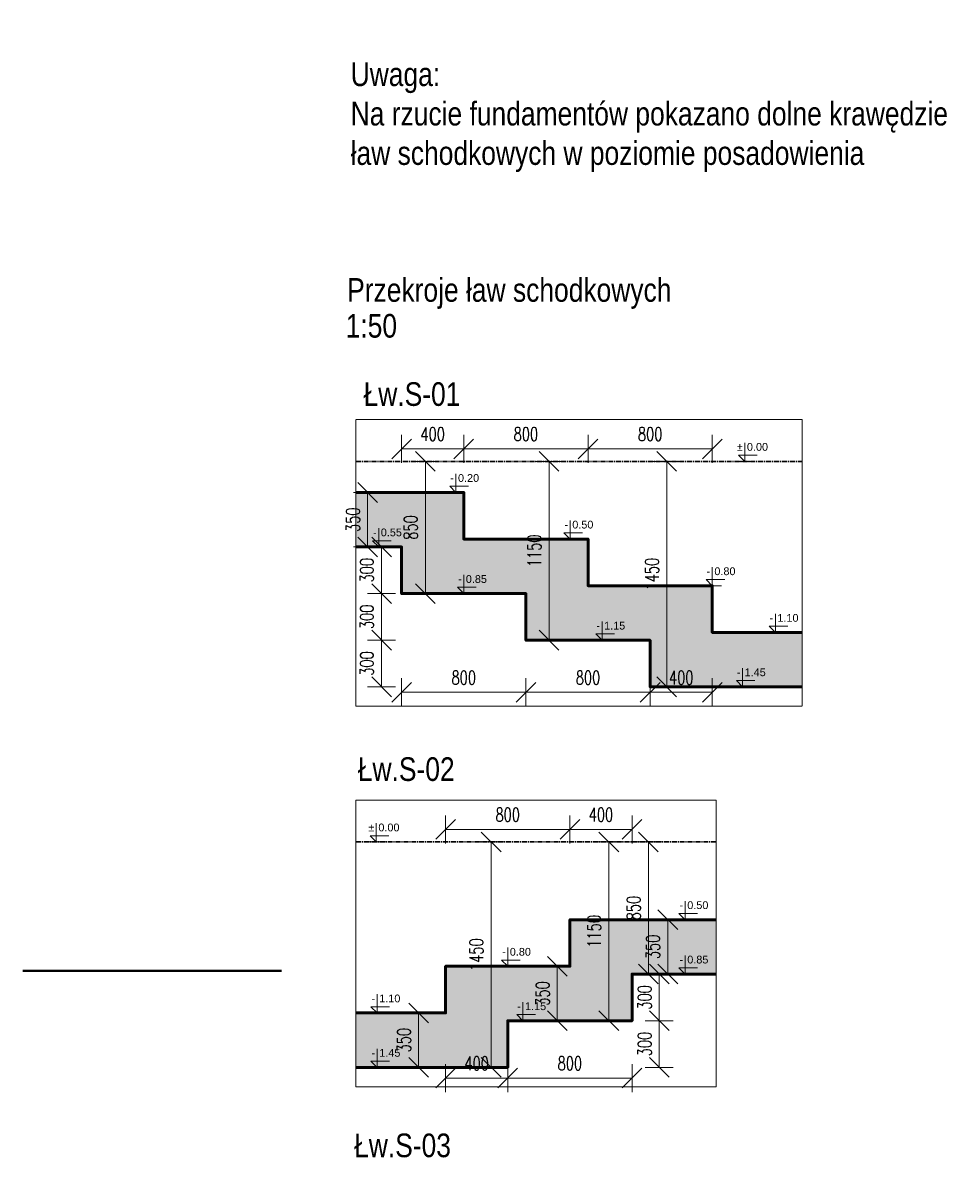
# Model space of a CAD drawing. Extents: x 40861 to 114399, y -71497 to -5875.
# Tile 6 of 45: x 46321 to 52336, y -19705 to -12382. Entities that reach past the tile are written whole.
import ezdxf
from ezdxf.enums import TextEntityAlignment as Align

# ---------------------------------------------------------------- set-up
doc = ezdxf.new("R2010")
doc.units = 0
doc.header["$LTSCALE"] = 10
doc.header["$MEASUREMENT"] = 0
doc.linetypes.add('CENTER', pattern=[50.8, 31.75, -6.35, 6.35, -6.35])
doc.linetypes.add('HIDDEN', pattern=[0.375, 0.25, -0.125])
doc.layers.add('AutoCAD_Structural_Detailing_symbole graficzne', color=7, linetype='Continuous')
for name, color, linetype, lineweight in [('P-Linia1', 3, 'Continuous', 40), ('P-Linia1a', 142, 'Continuous', 53), ('P-Opis', 1, 'Continuous', 18), ('P-Opis fundamenty', 193, 'Continuous', 9), ('P-Przerywana', 13, 'HIDDEN', 9), ('P-Wymiar', 254, 'Continuous', 9)]:
    doc.layers.add(name, color=color, linetype=linetype, lineweight=lineweight)
doc.styles.add('_Fd Opis', font='arial.ttf', dxfattribs={"width": 0.8})
doc.styles.add('ROMANS', font='romans.shx', dxfattribs={"width": 0.7})
doc.styles.add('style1', font='arial.ttf')
doc.dimstyles.new('A50', dxfattribs={"dimscale": 50, "dimtxt": 1.75, "dimasz": 0.1, "dimexe": 0, "dimexo": 0, "dimgap": 1, "dimtad": 1, "dimdec": 4, "dimrnd": 0.1, "dimdsep": 46, "dimtxsty": 'ROMANS', "dimblk": '[[[[[[[[', "dimcen": 2, "dimdle": 2, "dimse1": 1, "dimse2": 1, "dimclrd": 256, "dimclrt": 1, "dimadec": 0, "dimazin": 0, "dimtfac": 1, "dimtdec": 4, "dimtix": 1, "dimtmove": 2, "dimatfit": 3, "dimldrblk": '[[[[[[[[', "dimfxl": 1, "dimtvp": 0.6, "dimtolj": 1, "dimlwd": -1, "dimarcsym": 0})

# ---------------------------------------------------------------- blocks, each defined once
blk = doc.blocks.new('[[[[[[[[')
at = {"layer": 'P-Wymiar'}
for p, q in [((0, 18), (0, -18)), ((-12.7, -12.7), (12.7, 12.7)), ((0, 0), (-4.6, 0))]:
    blk.add_line(p, q, dxfattribs=at)
blk = doc.blocks.new('*D154')
at = {"layer": 'Defpoints', "color": 0, "lineweight": 30, "transparency": 16777216}
for p in [(572.4, 456.7), (679.1, 456.7), (572.4, -993.3)]:
    blk.add_point(p, dxfattribs=at)
at = {"layer": 'P-Opis', "transparency": 16777216}
blk.add_line((679.1, -988.3), (679.1, 451.7), dxfattribs=at)
at = {"layer": 'P-Opis', "transparency": 16777216, "xscale": 5, "yscale": 5, "zscale": 5}
for p, rotation in [((679.1, 456.7), 90), ((679.1, -993.3), 270)]:
    blk.add_blockref('[[[[[[[[', p, dxfattribs=dict(at, rotation=rotation))
at = {"layer": 'P-Opis', "color": 1, "transparency": 16777216, "insert": (584.4, -268.3), "char_height": 87.5, "attachment_point": 5, "rotation": 90, "style": 'ROMANS'}
blk.add_mtext('\\A1;1450', dxfattribs=at)
blk = doc.blocks.new('*D155')
at = {"layer": 'Defpoints', "color": 0, "lineweight": 30, "transparency": 16777216}
for p in [(-78.4, 456.7), (-71.1, 456.7), (-71.1, -693.3)]:
    blk.add_point(p, dxfattribs=at)
at = {"layer": 'P-Opis', "transparency": 16777216}
blk.add_line((-78.4, -688.3), (-78.4, 451.7), dxfattribs=at)
at = {"layer": 'P-Opis', "transparency": 16777216, "xscale": 5, "yscale": 5, "zscale": 5}
for p, rotation in [((-78.4, 456.7), 90), ((-78.4, -693.3), 270)]:
    blk.add_blockref('[[[[[[[[', p, dxfattribs=dict(at, rotation=rotation))
at = {"layer": 'P-Opis', "color": 1, "transparency": 16777216, "insert": (-173.1, -118.3), "char_height": 87.5, "attachment_point": 5, "rotation": 90, "style": 'ROMANS'}
blk.add_mtext('\\A1;1150', dxfattribs=at)
blk = doc.blocks.new('*D156')
at = {"layer": 'Defpoints', "color": 0, "lineweight": 30, "transparency": 16777216}
for p in [(-874, 456.7), (-865.5, 456.7), (-865.5, -393.3)]:
    blk.add_point(p, dxfattribs=at)
at = {"layer": 'P-Opis', "transparency": 16777216}
blk.add_line((-874, -388.3), (-874, 451.7), dxfattribs=at)
at = {"layer": 'P-Opis', "transparency": 16777216, "xscale": 5, "yscale": 5, "zscale": 5}
for p, rotation in [((-874, 456.7), 90), ((-874, -393.3), 270)]:
    blk.add_blockref('[[[[[[[[', p, dxfattribs=dict(at, rotation=rotation))
at = {"layer": 'P-Opis', "color": 1, "transparency": 16777216, "insert": (-968.7, 31.7), "char_height": 87.5, "attachment_point": 5, "rotation": 90, "style": 'ROMANS'}
blk.add_mtext('\\A1;850', dxfattribs=at)
blk = doc.blocks.new('*D157')
at = {"layer": 'Defpoints', "color": 0, "lineweight": 30, "transparency": 16777216}
for p in [(-1027.6, -393.3), (-227.6, -393.3), (-227.6, -1028.7)]:
    blk.add_point(p, dxfattribs=at)
at = {"layer": 'P-Opis', "transparency": 16777216}
blk.add_line((-1022.6, -1028.7), (-232.6, -1028.7), dxfattribs=at)
at = {"layer": 'P-Opis', "transparency": 16777216, "xscale": 5, "yscale": 5, "zscale": 5, "rotation": 180}
blk.add_blockref('[[[[[[[[', (-1027.6, -1028.7), dxfattribs=at)
at = {"layer": 'P-Opis', "transparency": 16777216, "xscale": 5, "yscale": 5, "zscale": 5}
blk.add_blockref('[[[[[[[[', (-227.6, -1028.7), dxfattribs=at)
at = {"layer": 'P-Opis', "color": 1, "transparency": 16777216, "insert": (-627.6, -934), "char_height": 87.5, "attachment_point": 5, "style": 'ROMANS'}
blk.add_mtext('\\A1;800', dxfattribs=at)
blk = doc.blocks.new('*D158')
at = {"layer": 'Defpoints', "color": 0, "lineweight": 30, "transparency": 16777216}
for p in [(-227.6, -393.3), (572.4, -1028.7), (572.4, -1028.7)]:
    blk.add_point(p, dxfattribs=at)
at = {"layer": 'P-Opis', "transparency": 16777216}
blk.add_line((-222.6, -1028.7), (567.4, -1028.7), dxfattribs=at)
at = {"layer": 'P-Opis', "transparency": 16777216, "xscale": 5, "yscale": 5, "zscale": 5, "rotation": 180}
blk.add_blockref('[[[[[[[[', (-227.6, -1028.7), dxfattribs=at)
at = {"layer": 'P-Opis', "transparency": 16777216, "xscale": 5, "yscale": 5, "zscale": 5}
blk.add_blockref('[[[[[[[[', (572.4, -1028.7), dxfattribs=at)
at = {"layer": 'P-Opis', "color": 1, "transparency": 16777216, "insert": (172.4, -934), "char_height": 87.5, "attachment_point": 5, "style": 'ROMANS'}
blk.add_mtext('\\A1;800', dxfattribs=at)
blk = doc.blocks.new('*D159')
at = {"layer": 'Defpoints', "color": 0, "lineweight": 30, "transparency": 16777216}
for p in [(972.4, -643.3), (572.4, -1028.7), (972.4, -1028.7)]:
    blk.add_point(p, dxfattribs=at)
at = {"layer": 'P-Opis', "transparency": 16777216}
blk.add_line((577.4, -1028.7), (967.4, -1028.7), dxfattribs=at)
at = {"layer": 'P-Opis', "transparency": 16777216, "xscale": 5, "yscale": 5, "zscale": 5, "rotation": 180}
blk.add_blockref('[[[[[[[[', (572.4, -1028.7), dxfattribs=at)
at = {"layer": 'P-Opis', "transparency": 16777216, "xscale": 5, "yscale": 5, "zscale": 5}
blk.add_blockref('[[[[[[[[', (972.4, -1028.7), dxfattribs=at)
at = {"layer": 'P-Opis', "color": 1, "transparency": 16777216, "insert": (772.4, -934), "char_height": 87.5, "attachment_point": 5, "style": 'ROMANS'}
blk.add_mtext('\\A1;400', dxfattribs=at)
blk = doc.blocks.new('*D160')
at = {"layer": 'Defpoints', "color": 0, "lineweight": 30, "transparency": 16777216}
for p in [(-1156.7, -693.3), (572.4, -693.3), (572.4, -993.3)]:
    blk.add_point(p, dxfattribs=at)
at = {"layer": 'P-Opis', "transparency": 16777216}
blk.add_line((-1156.7, -988.3), (-1156.7, -698.3), dxfattribs=at)
at = {"layer": 'P-Opis', "transparency": 16777216, "xscale": 5, "yscale": 5, "zscale": 5}
for p, rotation in [((-1156.7, -693.3), 90), ((-1156.7, -993.3), 270)]:
    blk.add_blockref('[[[[[[[[', p, dxfattribs=dict(at, rotation=rotation))
at = {"layer": 'P-Opis', "color": 1, "transparency": 16777216, "insert": (-1251.4, -843.3), "char_height": 87.5, "attachment_point": 5, "rotation": 90, "style": 'ROMANS'}
blk.add_mtext('\\A1;300', dxfattribs=at)
blk = doc.blocks.new('*D161')
at = {"layer": 'Defpoints', "color": 0, "lineweight": 30, "transparency": 16777216}
for p in [(-1156.7, -393.3), (-227.6, -393.3), (572.4, -693.3)]:
    blk.add_point(p, dxfattribs=at)
at = {"layer": 'P-Opis', "transparency": 16777216}
blk.add_line((-1156.7, -688.3), (-1156.7, -398.3), dxfattribs=at)
at = {"layer": 'P-Opis', "transparency": 16777216, "xscale": 5, "yscale": 5, "zscale": 5}
for p, rotation in [((-1156.7, -393.3), 90), ((-1156.7, -693.3), 270)]:
    blk.add_blockref('[[[[[[[[', p, dxfattribs=dict(at, rotation=rotation))
at = {"layer": 'P-Opis', "color": 1, "transparency": 16777216, "insert": (-1251.4, -543.3), "char_height": 87.5, "attachment_point": 5, "rotation": 90, "style": 'ROMANS'}
blk.add_mtext('\\A1;300', dxfattribs=at)
blk = doc.blocks.new('*D162')
at = {"layer": 'Defpoints', "color": 0, "lineweight": 30, "transparency": 16777216}
for p in [(-1156.7, -93.3), (-1027.6, -93.3), (-227.6, -393.3)]:
    blk.add_point(p, dxfattribs=at)
at = {"layer": 'P-Opis', "transparency": 16777216}
blk.add_line((-1156.7, -388.3), (-1156.7, -98.3), dxfattribs=at)
at = {"layer": 'P-Opis', "transparency": 16777216, "xscale": 5, "yscale": 5, "zscale": 5}
for p, rotation in [((-1156.7, -93.3), 90), ((-1156.7, -393.3), 270)]:
    blk.add_blockref('[[[[[[[[', p, dxfattribs=dict(at, rotation=rotation))
at = {"layer": 'P-Opis', "color": 1, "transparency": 16777216, "insert": (-1251.4, -243.3), "char_height": 87.5, "attachment_point": 5, "rotation": 90, "style": 'ROMANS'}
blk.add_mtext('\\A1;300', dxfattribs=at)
blk = doc.blocks.new('*D163')
at = {"layer": 'Defpoints', "color": 0, "lineweight": 30, "transparency": 16777216}
for p in [(-1207, 256.7), (-1246.3, -93.3), (-1235, -93.3)]:
    blk.add_point(p, dxfattribs=at)
at = {"layer": 'P-Opis', "transparency": 16777216}
blk.add_line((-1246.3, 251.7), (-1246.3, -88.3), dxfattribs=at)
at = {"layer": 'P-Opis', "transparency": 16777216, "xscale": 5, "yscale": 5, "zscale": 5}
for p, rotation in [((-1246.3, 256.7), 90), ((-1246.3, -93.3), 270)]:
    blk.add_blockref('[[[[[[[[', p, dxfattribs=dict(at, rotation=rotation))
at = {"layer": 'P-Opis', "color": 1, "transparency": 16777216, "insert": (-1341, 81.7), "char_height": 87.5, "attachment_point": 5, "rotation": 90, "style": 'ROMANS'}
blk.add_mtext('\\A1;350', dxfattribs=at)
blk = doc.blocks.new('*D164')
at = {"layer": 'Defpoints', "color": 0, "lineweight": 30, "transparency": 16777216}
for p in [(172.4, 537.3), (-627.6, 106.7), (172.4, -43.3)]:
    blk.add_point(p, dxfattribs=at)
at = {"layer": 'P-Opis', "transparency": 16777216}
blk.add_line((-622.6, 537.3), (167.4, 537.3), dxfattribs=at)
at = {"layer": 'P-Opis', "transparency": 16777216, "xscale": 5, "yscale": 5, "zscale": 5, "rotation": 180}
blk.add_blockref('[[[[[[[[', (-627.6, 537.3), dxfattribs=at)
at = {"layer": 'P-Opis', "transparency": 16777216, "xscale": 5, "yscale": 5, "zscale": 5}
blk.add_blockref('[[[[[[[[', (172.4, 537.3), dxfattribs=at)
at = {"layer": 'P-Opis', "color": 1, "transparency": 16777216, "insert": (-227.6, 632), "char_height": 87.5, "attachment_point": 5, "style": 'ROMANS'}
blk.add_mtext('\\A1;800', dxfattribs=at)
blk = doc.blocks.new('*D165')
at = {"layer": 'Defpoints', "color": 0, "lineweight": 30, "transparency": 16777216}
for p in [(972.4, 537.3), (172.4, -43.3), (972.4, -493.3)]:
    blk.add_point(p, dxfattribs=at)
at = {"layer": 'P-Opis', "transparency": 16777216}
blk.add_line((177.4, 537.3), (967.4, 537.3), dxfattribs=at)
at = {"layer": 'P-Opis', "transparency": 16777216, "xscale": 5, "yscale": 5, "zscale": 5, "rotation": 180}
blk.add_blockref('[[[[[[[[', (172.4, 537.3), dxfattribs=at)
at = {"layer": 'P-Opis', "transparency": 16777216, "xscale": 5, "yscale": 5, "zscale": 5}
blk.add_blockref('[[[[[[[[', (972.4, 537.3), dxfattribs=at)
at = {"layer": 'P-Opis', "color": 1, "transparency": 16777216, "insert": (572.4, 632), "char_height": 87.5, "attachment_point": 5, "style": 'ROMANS'}
blk.add_mtext('\\A1;800', dxfattribs=at)
blk = doc.blocks.new('*D166')
at = {"layer": 'Defpoints', "color": 0, "lineweight": 30, "transparency": 16777216}
for p in [(-627.6, 537.3), (-627.6, 13.9), (-1027.6, -178.2)]:
    blk.add_point(p, dxfattribs=at)
at = {"layer": 'P-Opis', "transparency": 16777216}
blk.add_line((-1022.6, 537.3), (-632.6, 537.3), dxfattribs=at)
at = {"layer": 'P-Opis', "transparency": 16777216, "xscale": 5, "yscale": 5, "zscale": 5, "rotation": 180}
blk.add_blockref('[[[[[[[[', (-1027.6, 537.3), dxfattribs=at)
at = {"layer": 'P-Opis', "transparency": 16777216, "xscale": 5, "yscale": 5, "zscale": 5}
blk.add_blockref('[[[[[[[[', (-627.6, 537.3), dxfattribs=at)
at = {"layer": 'P-Opis', "color": 1, "transparency": 16777216, "insert": (-827.6, 632), "char_height": 87.5, "attachment_point": 5, "style": 'ROMANS'}
blk.add_mtext('\\A1;400', dxfattribs=at)
blk = doc.blocks.new('*D167')
at = {"layer": 'Defpoints', "color": 0, "lineweight": 30, "transparency": 16777216}
for p in [(-743.4, 1165.4), (-636.8, 1165.4), (-636.8, -284.6)]:
    blk.add_point(p, dxfattribs=at)
at = {"layer": 'P-Opis', "transparency": 16777216}
blk.add_line((-743.4, -279.6), (-743.4, 1160.4), dxfattribs=at)
at = {"layer": 'P-Opis', "transparency": 16777216, "xscale": 5, "yscale": 5, "zscale": 5}
for p, rotation in [((-743.4, 1165.4), 90), ((-743.4, -284.6), 270)]:
    blk.add_blockref('[[[[[[[[', p, dxfattribs=dict(at, rotation=rotation))
at = {"layer": 'P-Opis', "color": 1, "transparency": 16777216, "insert": (-838.1, 440.4), "char_height": 87.5, "attachment_point": 5, "rotation": 90, "style": 'ROMANS'}
blk.add_mtext('\\A1;1450', dxfattribs=at)
blk = doc.blocks.new('*D168')
at = {"layer": 'Defpoints', "color": 0, "lineweight": 30, "transparency": 16777216}
for p in [(6.7, 1165.4), (14.1, 1165.4), (6.7, 15.4)]:
    blk.add_point(p, dxfattribs=at)
at = {"layer": 'P-Opis', "transparency": 16777216}
blk.add_line((14.1, 20.4), (14.1, 1160.4), dxfattribs=at)
at = {"layer": 'P-Opis', "transparency": 16777216, "xscale": 5, "yscale": 5, "zscale": 5}
for p, rotation in [((14.1, 1165.4), 90), ((14.1, 15.4), 270)]:
    blk.add_blockref('[[[[[[[[', p, dxfattribs=dict(at, rotation=rotation))
at = {"layer": 'P-Opis', "color": 1, "transparency": 16777216, "insert": (-80.6, 590.4), "char_height": 87.5, "attachment_point": 5, "rotation": 90, "style": 'ROMANS'}
blk.add_mtext('\\A1;1150', dxfattribs=at)
blk = doc.blocks.new('*D169')
at = {"layer": 'Defpoints', "color": 0, "lineweight": 30, "transparency": 16777216}
for p in [(260.3, 1165.4), (268.8, 1165.4), (260.3, 315.4)]:
    blk.add_point(p, dxfattribs=at)
at = {"layer": 'P-Opis', "transparency": 16777216}
blk.add_line((268.8, 320.4), (268.8, 1160.4), dxfattribs=at)
at = {"layer": 'P-Opis', "transparency": 16777216, "xscale": 5, "yscale": 5, "zscale": 5}
for p, rotation in [((268.8, 1165.4), 90), ((268.8, 315.4), 270)]:
    blk.add_blockref('[[[[[[[[', p, dxfattribs=dict(at, rotation=rotation))
at = {"layer": 'P-Opis', "color": 1, "transparency": 16777216, "insert": (174.1, 740.4), "char_height": 87.5, "attachment_point": 5, "rotation": 90, "style": 'ROMANS'}
blk.add_mtext('\\A1;850', dxfattribs=at)
blk = doc.blocks.new('*D170')
at = {"layer": 'Defpoints', "color": 0, "lineweight": 30, "transparency": 16777216}
for p in [(163.2, 315.4), (-636.8, -353.1), (-636.8, -353.1)]:
    blk.add_point(p, dxfattribs=at)
at = {"layer": 'P-Opis', "transparency": 16777216}
blk.add_line((158.2, -353.1), (-631.8, -353.1), dxfattribs=at)
at = {"layer": 'P-Opis', "transparency": 16777216, "xscale": 5, "yscale": 5, "zscale": 5, "rotation": 180}
blk.add_blockref('[[[[[[[[', (-636.8, -353.1), dxfattribs=at)
at = {"layer": 'P-Opis', "transparency": 16777216, "xscale": 5, "yscale": 5, "zscale": 5}
blk.add_blockref('[[[[[[[[', (163.2, -353.1), dxfattribs=at)
at = {"layer": 'P-Opis', "color": 1, "transparency": 16777216, "insert": (-236.8, -258.5), "char_height": 87.5, "attachment_point": 5, "style": 'ROMANS'}
blk.add_mtext('\\A1;800', dxfattribs=at)
blk = doc.blocks.new('*D171')
at = {"layer": 'Defpoints', "color": 0, "lineweight": 30, "transparency": 16777216}
for p in [(-1036.8, 65.4), (-1036.8, -353.1), (-636.8, -353.1)]:
    blk.add_point(p, dxfattribs=at)
at = {"layer": 'P-Opis', "transparency": 16777216}
blk.add_line((-641.8, -353.1), (-1031.8, -353.1), dxfattribs=at)
at = {"layer": 'P-Opis', "transparency": 16777216, "xscale": 5, "yscale": 5, "zscale": 5, "rotation": 180}
blk.add_blockref('[[[[[[[[', (-1036.8, -353.1), dxfattribs=at)
at = {"layer": 'P-Opis', "transparency": 16777216, "xscale": 5, "yscale": 5, "zscale": 5}
blk.add_blockref('[[[[[[[[', (-636.8, -353.1), dxfattribs=at)
at = {"layer": 'P-Opis', "color": 1, "transparency": 16777216, "insert": (-836.8, -258.5), "char_height": 87.5, "attachment_point": 5, "style": 'ROMANS'}
blk.add_mtext('\\A1;400', dxfattribs=at)
blk = doc.blocks.new('*D172')
at = {"layer": 'Defpoints', "color": 0, "lineweight": 30, "transparency": 16777216}
for p in [(-636.8, 15.4), (338.9, 15.4), (-636.8, -284.6)]:
    blk.add_point(p, dxfattribs=at)
at = {"layer": 'P-Opis', "transparency": 16777216}
blk.add_line((338.9, -279.6), (338.9, 10.4), dxfattribs=at)
at = {"layer": 'P-Opis', "transparency": 16777216, "xscale": 5, "yscale": 5, "zscale": 5}
for p, rotation in [((338.9, 15.4), 90), ((338.9, -284.6), 270)]:
    blk.add_blockref('[[[[[[[[', p, dxfattribs=dict(at, rotation=rotation))
at = {"layer": 'P-Opis', "color": 1, "transparency": 16777216, "insert": (244.2, -134.6), "char_height": 87.5, "attachment_point": 5, "rotation": 90, "style": 'ROMANS'}
blk.add_mtext('\\A1;300', dxfattribs=at)
blk = doc.blocks.new('*D173')
at = {"layer": 'Defpoints', "color": 0, "lineweight": 30, "transparency": 16777216}
for p in [(163.2, 315.4), (338.9, 315.4), (-636.8, 15.4)]:
    blk.add_point(p, dxfattribs=at)
at = {"layer": 'P-Opis', "transparency": 16777216}
blk.add_line((338.9, 20.4), (338.9, 310.4), dxfattribs=at)
at = {"layer": 'P-Opis', "transparency": 16777216, "xscale": 5, "yscale": 5, "zscale": 5}
for p, rotation in [((338.9, 315.4), 90), ((338.9, 15.4), 270)]:
    blk.add_blockref('[[[[[[[[', p, dxfattribs=dict(at, rotation=rotation))
at = {"layer": 'P-Opis', "color": 1, "transparency": 16777216, "insert": (244.2, 165.4), "char_height": 87.5, "attachment_point": 5, "rotation": 90, "style": 'ROMANS'}
blk.add_mtext('\\A1;300', dxfattribs=at)
blk = doc.blocks.new('*D174')
at = {"layer": 'Defpoints', "color": 0, "lineweight": 30, "transparency": 16777216}
for p in [(-1036.8, 1246), (-236.8, 815.4), (-1036.8, 665.4)]:
    blk.add_point(p, dxfattribs=at)
at = {"layer": 'P-Opis', "transparency": 16777216}
blk.add_line((-241.8, 1246), (-1031.8, 1246), dxfattribs=at)
at = {"layer": 'P-Opis', "transparency": 16777216, "xscale": 5, "yscale": 5, "zscale": 5, "rotation": 180}
blk.add_blockref('[[[[[[[[', (-1036.8, 1246), dxfattribs=at)
at = {"layer": 'P-Opis', "transparency": 16777216, "xscale": 5, "yscale": 5, "zscale": 5}
blk.add_blockref('[[[[[[[[', (-236.8, 1246), dxfattribs=at)
at = {"layer": 'P-Opis', "color": 1, "transparency": 16777216, "insert": (-636.8, 1340.7), "char_height": 87.5, "attachment_point": 5, "style": 'ROMANS'}
blk.add_mtext('\\A1;800', dxfattribs=at)
blk = doc.blocks.new('*D175')
at = {"layer": 'Defpoints', "color": 0, "lineweight": 30, "transparency": 16777216}
for p in [(-236.8, 1246), (-236.8, 722.6), (163.2, 530.5)]:
    blk.add_point(p, dxfattribs=at)
at = {"layer": 'P-Opis', "transparency": 16777216}
blk.add_line((158.2, 1246), (-231.8, 1246), dxfattribs=at)
at = {"layer": 'P-Opis', "transparency": 16777216, "xscale": 5, "yscale": 5, "zscale": 5, "rotation": 180}
blk.add_blockref('[[[[[[[[', (-236.8, 1246), dxfattribs=at)
at = {"layer": 'P-Opis', "transparency": 16777216, "xscale": 5, "yscale": 5, "zscale": 5}
blk.add_blockref('[[[[[[[[', (163.2, 1246), dxfattribs=at)
at = {"layer": 'P-Opis', "color": 1, "transparency": 16777216, "insert": (-36.8, 1340.7), "char_height": 87.5, "attachment_point": 5, "style": 'ROMANS'}
blk.add_mtext('\\A1;400', dxfattribs=at)
blk = doc.blocks.new('*D176')
at = {"layer": 'Defpoints', "color": 0, "lineweight": 30, "transparency": 16777216}
for p in [(386.6, 665.4), (386.6, 315.4), (393.8, 315.4)]:
    blk.add_point(p, dxfattribs=at)
at = {"layer": 'P-Opis', "transparency": 16777216}
blk.add_line((393.8, 660.4), (393.8, 320.4), dxfattribs=at)
at = {"layer": 'P-Opis', "transparency": 16777216, "xscale": 5, "yscale": 5, "zscale": 5}
for p, rotation in [((393.8, 665.4), 90), ((393.8, 315.4), 270)]:
    blk.add_blockref('[[[[[[[[', p, dxfattribs=dict(at, rotation=rotation))
at = {"layer": 'P-Opis', "color": 1, "transparency": 16777216, "insert": (299.1, 490.4), "char_height": 87.5, "attachment_point": 5, "rotation": 90, "style": 'ROMANS'}
blk.add_mtext('\\A1;350', dxfattribs=at)
blk = doc.blocks.new('*D177')
at = {"layer": 'Defpoints', "color": 0, "lineweight": 30, "transparency": 16777216}
for p in [(-307.1, 365.4), (-318, 15.4), (-307.1, 15.4)]:
    blk.add_point(p, dxfattribs=at)
at = {"layer": 'P-Opis', "transparency": 16777216}
blk.add_line((-318, 360.4), (-318, 20.4), dxfattribs=at)
at = {"layer": 'P-Opis', "transparency": 16777216, "xscale": 5, "yscale": 5, "zscale": 5}
for p, rotation in [((-318, 365.4), 90), ((-318, 15.4), 270)]:
    blk.add_blockref('[[[[[[[[', p, dxfattribs=dict(at, rotation=rotation))
at = {"layer": 'P-Opis', "color": 1, "transparency": 16777216, "insert": (-412.7, 190.4), "char_height": 87.5, "attachment_point": 5, "rotation": 90, "style": 'ROMANS'}
blk.add_mtext('\\A1;350', dxfattribs=at)
blk = doc.blocks.new('*D178')
at = {"layer": 'Defpoints', "color": 0, "lineweight": 30, "transparency": 16777216}
for p in [(-1177.8, 65.4), (-1210.4, -284.6), (-1177.8, -284.6)]:
    blk.add_point(p, dxfattribs=at)
at = {"layer": 'P-Opis', "transparency": 16777216}
blk.add_line((-1210.4, 60.4), (-1210.4, -279.6), dxfattribs=at)
at = {"layer": 'P-Opis', "transparency": 16777216, "xscale": 5, "yscale": 5, "zscale": 5}
for p, rotation in [((-1210.4, 65.4), 90), ((-1210.4, -284.6), 270)]:
    blk.add_blockref('[[[[[[[[', p, dxfattribs=dict(at, rotation=rotation))
at = {"layer": 'P-Opis', "color": 1, "transparency": 16777216, "insert": (-1305.1, -109.6), "char_height": 87.5, "attachment_point": 5, "rotation": 90, "style": 'ROMANS'}
blk.add_mtext('\\A1;350', dxfattribs=at)
blk = doc.blocks.new('A$C3C9C65D7')
at = {"layer": 'P-Linia1a', "transparency": 33554549}
h = blk.add_hatch(color=256, dxfattribs=at)
h.dxf.hatch_style = 1
h.paths.add_polyline_path([(1550.41999, -993.27995), (1550.41999, -643.27995), (972.44511, -643.27995), (972.44511, -343.27995), (172.44511, -343.27995), (172.44511, -43.27995), (-627.55489, -43.27995), (-627.55489, 256.72005), (-1322.43003, 256.72005), (-1322.43003, -93.27995), (-1027.55489, -93.27995), (-1027.55489, -393.27995), (-227.55489, -393.27995), (-227.55489, -693.27995), (572.44511, -693.27995), (572.44511, -993.27995)])
at = {"layer": 'AutoCAD_Structural_Detailing_symbole graficzne', "color": 1, "lineweight": 0}
for p, q in [((1181.95128, 456.72005), (1181.95128, 576.72005)), ((1241.95128, 456.72005), (1121.95128, 456.72005)), ((1261.95128, 496.72005), (1141.95128, 496.72005)), ((1141.95128, 496.72005), (1181.95128, 456.72005)), ((-677.9469, 256.72005), (-677.9469, 376.72005)), ((-597.9469, 296.72005), (-717.9469, 296.72005)), ((-717.9469, 296.72005), (-677.9469, 256.72005)), ((-617.9469, 256.72005), (-737.9469, 256.72005)), ((57.68362, -43.27995), (57.68362, 76.72005)), ((-1174.99246, -93.27995), (-1174.99246, 26.72005)), ((-1094.99246, -53.27995), (-1214.99246, -53.27995)), ((-1214.99246, -53.27995), (-1174.99246, -93.27995)), ((117.68362, -43.27995), (-2.31638, -43.27995)), ((137.68362, -3.27995), (17.68362, -3.27995)), ((17.68362, -3.27995), (57.68362, -43.27995)), ((-1114.99246, -93.27995), (-1234.99246, -93.27995)), ((-627.55489, -393.27995), (-627.55489, -273.27995)), ((972.44511, -343.27995), (972.44511, -223.27995)), ((-547.55489, -353.27995), (-667.55489, -353.27995)), ((-667.55489, -353.27995), (-627.55489, -393.27995)), ((1032.44511, -343.27995), (912.44511, -343.27995)), ((1052.44511, -303.27995), (932.44511, -303.27995)), ((932.44511, -303.27995), (972.44511, -343.27995)), ((-567.55489, -393.27995), (-687.55489, -393.27995)), ((262.69521, -693.27995), (262.69521, -573.27995)), ((1378.20065, -643.27995), (1378.20065, -523.27995)), ((342.69521, -653.27995), (222.69521, -653.27995)), ((222.69521, -653.27995), (262.69521, -693.27995)), ((1438.20065, -643.27995), (1318.20065, -643.27995)), ((1458.20065, -603.27995), (1338.20065, -603.27995)), ((1338.20065, -603.27995), (1378.20065, -643.27995)), ((322.69521, -693.27995), (202.69521, -693.27995)), ((1167.15903, -993.27995), (1167.15903, -873.27995)), ((1227.15903, -993.27995), (1107.15903, -993.27995)), ((1247.15903, -953.27995), (1127.15903, -953.27995)), ((1127.15903, -953.27995), (1167.15903, -993.27995))]:
    blk.add_line(p, q, dxfattribs=at)
at = {"layer": 'P-Linia1', "color": 1, "linetype": 'CENTER', "lineweight": 30, "ltscale": 0.1, "true_color": 0xf50000}
blk.add_lwpolyline([(-1322.43003, 456.72005), (1550.41999, 456.72005)], dxfattribs=at)
at = {"layer": 'P-Linia1a'}
for points in [[(1550.41999, -643.27995), (972.44511, -643.27995), (972.44511, -343.27995), (172.44511, -343.27995), (172.44511, -43.27995), (-627.55489, -43.27995), (-627.55489, 256.72005), (-1322.43003, 256.72005)], [(-1322.43003, -93.27995), (-1027.55489, -93.27995), (-1027.55489, -393.27995), (-227.55489, -393.27995), (-227.55489, -693.27995), (572.44511, -693.27995), (572.44511, -993.27995), (1550.41999, -993.27995)]]:
    blk.add_lwpolyline(points, dxfattribs=at)
at = {"layer": 'P-Przerywana'}
blk.add_lwpolyline([(1550.41999, -1118.15374), (1550.41999, 726.28695), (-1322.43003, 726.28695), (-1322.43003, -1118.15374)], close=True, dxfattribs=at)
at = {"layer": 'AutoCAD_Structural_Detailing_symbole graficzne', "color": 2, "style": 'style1'}
for s, p in [('±', (1168.61795, 510.05339)), ('-', (-691.28023, 310.05339)), ('-', (44.35029, 10.05339)), ('-', (-1188.32579, -39.94661)), ('-', (959.11178, -289.94661)), ('-', (-640.88822, -339.94661)), ('-', (1364.86732, -589.94661)), ('-', (249.36188, -639.94661)), ('-', (1153.8257, -939.94661))]:
    blk.add_text(s, height=50, dxfattribs=at).set_placement(p, align=Align.BOTTOM_RIGHT)
for s, p in [('0.00 ', (1195.28461, 510.05339)), ('0.20 ', (-664.61357, 310.05339)), ('0.50 ', (71.01695, 10.05339)), ('0.55 ', (-1161.65912, -39.94661)), ('0.85 ', (-614.22155, -339.94661)), ('0.80 ', (985.77845, -289.94661)), ('1.15 ', (276.02854, -639.94661)), ('1.10 ', (1391.53398, -589.94661)), ('1.45 ', (1180.49236, -939.94661))]:
    blk.add_text(s, height=50, dxfattribs=at).set_placement(p, align=Align.BOTTOM_LEFT)
at = {"layer": 'P-Opis', "color": 1}
for base, p1, p2, picture, middle in [((-627.55489, 537.31678), (-1027.55489, -178.23248), (-627.55489, 13.90152), '*D166', (-827.55489, 631.99191)), ((172.44511, 537.31678), (-627.55489, 106.72005), (172.44511, -43.27995), '*D164', (-227.55489, 631.99191)), ((972.44511, 537.31678), (172.44511, -43.27995), (972.44511, -493.27995), '*D165', (572.44511, 631.99191)), ((-227.55489, -1028.67007), (-1027.55489, -393.27995), (-227.55489, -393.27995), '*D157', (-627.55489, -933.99493)), ((572.44511, -1028.67007), (-227.55489, -393.27995), (572.44511, -1028.67007), '*D158', (172.44511, -933.99493)), ((972.44511, -1028.67007), (572.44511, -1028.67007), (972.44511, -643.27995), '*D159', (772.44511, -933.99493))]:
    dim = blk.add_linear_dim(base=base, p1=p1, p2=p2, dimstyle='A50', dxfattribs=at)
    dim.commit()
    dim.dimension.update_dxf_attribs({"geometry": picture, "text_midpoint": middle})
at = {"layer": 'P-Opis'}
for base, p1, p2, picture, middle in [((-874.04491, 456.72005), (-865.50983, -393.27995), (-865.50983, 456.72005), '*D156', (-968.72004, 31.72005)), ((-78.44937, 456.72005), (-71.0947, -693.27995), (-71.0947, 456.72005), '*D155', (-173.1245, -118.27995)), ((679.0789, 456.72005), (572.44511, -993.27995), (572.44511, 456.72005), '*D154', (584.40376, -268.27995))]:
    dim = blk.add_linear_dim(base=base, p1=p1, p2=p2, angle=270, dimstyle='A50', dxfattribs=at)
    dim.commit()
    dim.dimension.update_dxf_attribs({"geometry": picture, "text_midpoint": middle})
at = {"layer": 'P-Opis', "color": 1}
for base, p1, p2, picture, middle in [((-1246.32288, -93.27995), (-1207.03727, 256.72005), (-1234.99246, -93.27995), '*D163', (-1341.02786, 81.72005)), ((-1156.70687, -93.27995), (-227.55489, -393.27995), (-1027.55489, -93.27995), '*D162', (-1251.41185, -243.27995)), ((-1156.70687, -393.27995), (572.44511, -693.27995), (-227.55489, -393.27995), '*D161', (-1251.41185, -543.27995)), ((-1156.70687, -693.27995), (572.44511, -993.27995), (572.44511, -693.27995), '*D160', (-1251.41185, -843.27995))]:
    dim = blk.add_linear_dim(base=base, p1=p1, p2=p2, angle=90, dimstyle='A50', dxfattribs=at)
    dim.commit()
    dim.dimension.update_dxf_attribs({"geometry": picture, "text_midpoint": middle})
blk = doc.blocks.new('A$C02F3754C')
at = {"layer": 'P-Linia1a', "transparency": 33554549}
h = blk.add_hatch(color=256, dxfattribs=at)
h.dxf.hatch_style = 1
h.paths.add_polyline_path([(704.98036, 665.40664), (704.98036, 315.40664), (163.20004, 315.40664), (163.20004, 15.40664), (-636.79996, 15.40664), (-636.79996, -284.59336), (-1614.77484, -284.59336), (-1614.77484, 65.40664), (-1036.79996, 65.40664), (-1036.79996, 365.40664), (-236.79996, 365.40664), (-236.79996, 665.40664)])
at = {"layer": 'P-Linia1', "color": 1, "linetype": 'CENTER', "lineweight": 30, "ltscale": 0.1, "true_color": 0xf50000}
blk.add_lwpolyline([(704.98036, 1165.40664), (-1614.77484, 1165.40664)], dxfattribs=at)
at = {"layer": 'P-Linia1a'}
for points in [[(-1614.77484, 65.40664), (-1036.79996, 65.40664), (-1036.79996, 365.40664), (-236.79996, 365.40664), (-236.79996, 665.40664), (704.98036, 665.40664)], [(704.98036, 315.40664), (163.20004, 315.40664), (163.20004, 15.40664), (-636.79996, 15.40664), (-636.79996, -284.59336), (-1614.77484, -284.59336)]]:
    blk.add_lwpolyline(points, dxfattribs=at)
at = {"layer": 'P-Opis', "color": 1, "lineweight": 0}
for p, q in [((-1482.82572, 1165.40664), (-1482.82572, 1285.40664)), ((-1402.82572, 1205.40664), (-1522.82572, 1205.40664)), ((-1522.82572, 1205.40664), (-1482.82572, 1165.40664)), ((-1422.82572, 1165.40664), (-1542.82572, 1165.40664)), ((505.61497, 665.40664), (505.61497, 785.40664)), ((565.61497, 665.40664), (445.61497, 665.40664)), ((585.61497, 705.40664), (465.61497, 705.40664)), ((465.61497, 705.40664), (505.61497, 665.40664)), ((-636.79996, 365.40664), (-636.79996, 485.40664)), ((-556.79996, 405.40664), (-676.79996, 405.40664)), ((-676.79996, 405.40664), (-636.79996, 365.40664)), ((505.61497, 315.40664), (505.61497, 435.40664)), ((-576.79996, 365.40664), (-696.79996, 365.40664)), ((565.61497, 315.40664), (445.61497, 315.40664)), ((585.61497, 355.40664), (465.61497, 355.40664)), ((465.61497, 355.40664), (505.61497, 315.40664)), ((-1477.08879, 65.40664), (-1477.08879, 185.40664)), ((-1397.08879, 105.40664), (-1517.08879, 105.40664)), ((-1517.08879, 105.40664), (-1477.08879, 65.40664)), ((-538.80904, 15.40664), (-538.80904, 135.40664)), ((-1417.08879, 65.40664), (-1537.08879, 65.40664)), ((-478.80904, 15.40664), (-598.80904, 15.40664)), ((-458.80904, 55.40664), (-578.80904, 55.40664)), ((-578.80904, 55.40664), (-538.80904, 15.40664)), ((-1477.08879, -284.59336), (-1477.08879, -164.59336)), ((-1417.08879, -284.59336), (-1537.08879, -284.59336)), ((-1397.08879, -244.59336), (-1517.08879, -244.59336)), ((-1517.08879, -244.59336), (-1477.08879, -284.59336))]:
    blk.add_line(p, q, dxfattribs=at)
at = {"layer": 'P-Przerywana'}
blk.add_lwpolyline([(-1614.77484, -409.46715), (-1614.77484, 1434.97354), (704.98036, 1434.97354), (704.98036, -409.46715)], close=True, dxfattribs=at)
at = {"layer": 'P-Opis', "color": 2, "style": 'style1'}
for s, p in [('±', (-1496.15906, 1218.73998)), ('-', (492.28164, 718.73998)), ('-', (-650.1333, 418.73998)), ('-', (492.28164, 368.73998)), ('-', (-1490.42212, 118.73998)), ('-', (-552.14237, 68.73998)), ('-', (-1490.42212, -231.26002))]:
    blk.add_text(s, height=50, dxfattribs=at).set_placement(p, align=Align.BOTTOM_RIGHT)
for s, p in [('0.00 ', (-1469.49239, 1218.73998)), ('0.50 ', (518.9483, 718.73998)), ('0.80 ', (-623.46663, 418.73998)), ('0.85 ', (518.9483, 368.73998)), ('1.10 ', (-1463.75546, 118.73998)), ('1.15 ', (-525.4757, 68.73998)), ('1.45 ', (-1463.75546, -231.26002))]:
    blk.add_text(s, height=50, dxfattribs=at).set_placement(p, align=Align.BOTTOM_LEFT)
at = {"layer": 'P-Opis', "color": 1}
for base, p1, p2, angle, picture, middle in [((-1036.79996, 1246.00337), (-236.79996, 815.40664), (-1036.79996, 665.40664), 180, '*D174', (-636.79996, 1340.6785)), ((-236.79996, 1246.00337), (163.20004, 530.45411), (-236.79996, 722.58811), 180, '*D175', (-36.79996, 1340.6785)), ((393.78836, 315.40664), (386.56235, 665.40664), (386.56235, 315.40664), 90, '*D176', (299.08338, 490.40664)), ((338.94397, 315.40664), (-636.79996, 15.40664), (163.20004, 315.40664), 90, '*D173', (244.23899, 165.40664)), ((-317.96126, 15.40664), (-307.12278, 365.40664), (-307.12278, 15.40664), 90, '*D177', (-412.66624, 190.40664)), ((-636.79996, -353.12631), (163.20004, 315.40664), (-636.79996, -353.12631), 180, '*D170', (-236.79996, -258.45117)), ((-1210.3579, -284.59336), (-1177.84193, 65.40664), (-1177.84193, -284.59336), 90, '*D178', (-1305.06288, -109.59336)), ((338.94397, 15.40664), (-636.79996, -284.59336), (-636.79996, 15.40664), 90, '*D172', (244.23899, -134.59336)), ((-1036.79996, -353.12631), (-636.79996, -353.12631), (-1036.79996, 65.40664), 180, '*D171', (-836.79996, -258.45117))]:
    dim = blk.add_linear_dim(base=base, p1=p1, p2=p2, angle=angle, dimstyle='A50', dxfattribs=at)
    dim.commit()
    dim.dimension.update_dxf_attribs({"geometry": picture, "text_midpoint": middle})
at = {"layer": 'P-Opis'}
for base, p1, p2, picture, middle in [((-743.43375, 1165.40664), (-636.79996, -284.59336), (-636.79996, 1165.40664), '*D167', (-838.10889, 440.40664)), ((14.09452, 1165.40664), (6.73985, 15.40664), (6.73985, 1165.40664), '*D168', (-80.58062, 590.40664)), ((268.8087, 1165.40664), (260.27362, 315.40664), (260.27362, 1165.40664), '*D169', (174.13356, 740.40664))]:
    dim = blk.add_linear_dim(base=base, p1=p1, p2=p2, angle=270, dimstyle='A50', dxfattribs=at)
    dim.commit()
    dim.dimension.update_dxf_attribs({"geometry": picture, "text_midpoint": middle})

msp = doc.modelspace()

# ---------------------------------------------------------------- linework, layer by layer
at = {"layer": 'P-Opis', "lineweight": 40}
msp.add_lwpolyline([(47987.20248, -18481.62535), (46320.70946, -18481.62535)], dxfattribs=at)

# ---------------------------------------------------------------- block references
at = {"layer": 'P-Linia1a', "color": 1}
for name, p in [('A$C3C9C65D7', (49787.10337, -15660.2965)), ('A$C02F3754C', (50079.44818, -18816.9541))]:
    msp.add_blockref(name, p, dxfattribs=at)

# ---------------------------------------------------------------- texts
at = {"layer": 'P-Opis fundamenty', "insert": (48431.52616, -13342.12567), "char_height": 152.1, "width": 3972.586542, "attachment_point": 7, "style": '_Fd Opis'}
msp.add_mtext('Uwaga: ^JNa rzucie fundamentów pokazano dolne krawędzie ław schodkowych w poziomie posadowienia', dxfattribs=at)
at = {"layer": 'P-Opis fundamenty', "char_height": 152.1, "attachment_point": 6, "style": '_Fd Opis'}
for s, insert in [('{\\W0.8;Przekroje ław schodkowych}', (50496.51199, -14123.5549)), ('{\\W0.8;1:50}', (48730.24, -14332.47879)), ('{\\W0.8;Łw.S-01 }', (49138.01019, -14771.48133)), ('{\\W0.8;Łw.S-02}', (49101.01676, -17184.18812)), ('{\\W0.8;Łw.S-03}', (49077.17488, -19604.41695))]:
    msp.add_mtext(s, dxfattribs=dict(at, insert=insert))

doc.saveas('drawing.dxf')
